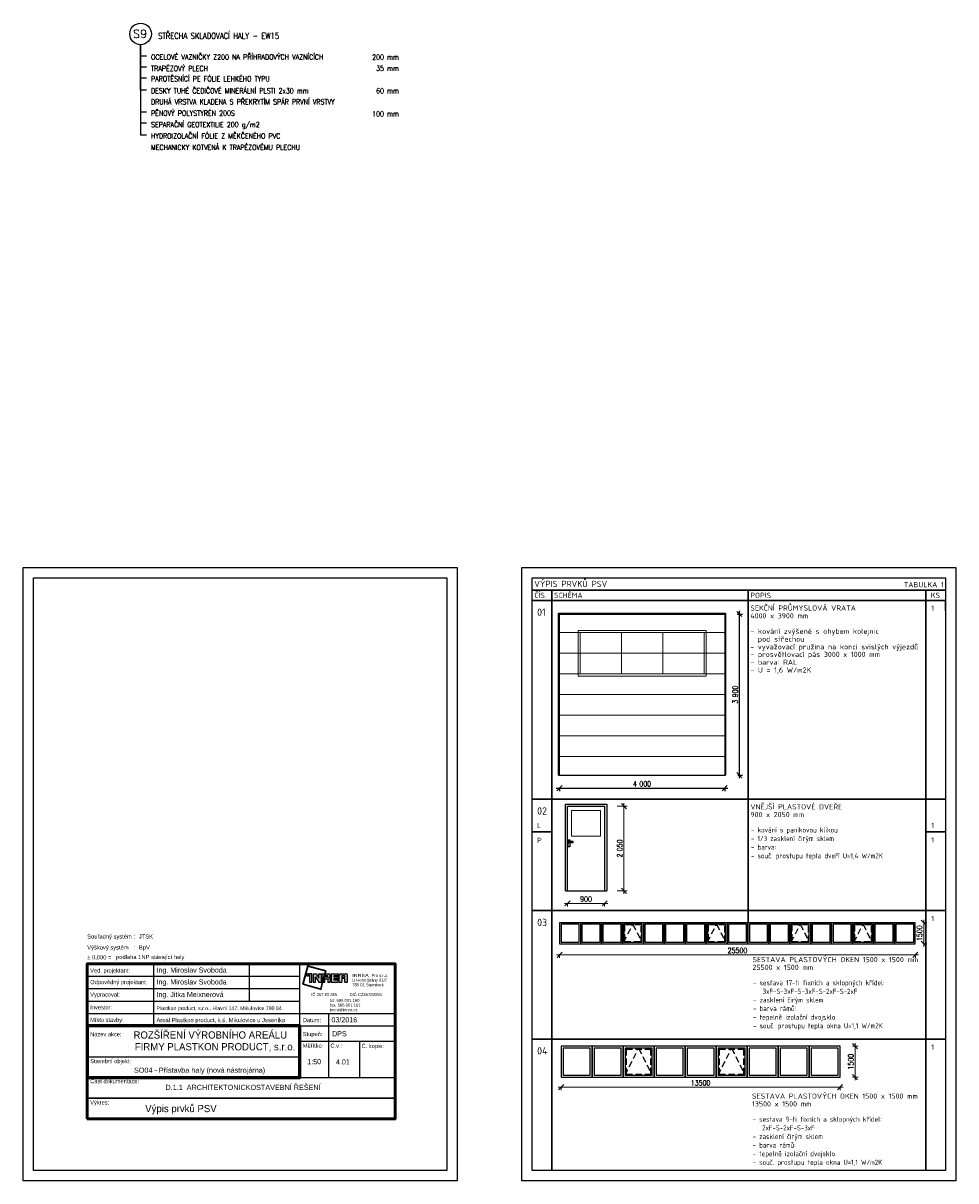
# Model space of a CAD drawing. Header units: millimetres. Extents: x -33711 to 544341, y -222428 to 596511.
# Tile 2 of 256: x 193048 to 215616, y 23008 to 51032. Entities that reach past the tile are written whole.
import ezdxf
from ezdxf.enums import TextEntityAlignment as Align

# ---------------------------------------------------------------- set-up
doc = ezdxf.new("R2010")
doc.units = ezdxf.units.MM
doc.linetypes.add('DASHED', pattern=[4.5, 3, -1.5])
for name, color, linetype in [('CKBE0RA2Y', 3, 'Continuous'), ('IN_C_TENKA', 7, 'Continuous'), ('IN_RAZITKO', 7, 'Continuous'), ('IN_VYPLNE OTVORU', 151, 'Continuous')]:
    doc.layers.add(name, color=color, linetype=linetype)
for name, color, linetype, lineweight in [('CKTABULKY', 7, 'Continuous', 25), ('CKTEXTY_MALE', 3, 'Continuous', 18), ('IN_KOTY', 4, 'Continuous', 13), ('pohledy', 7, 'Continuous', 25)]:
    doc.layers.add(name, color=color, linetype=linetype, lineweight=lineweight)
doc.styles.add('ari-rom-uni', font='arial.ttf')
doc.styles.add('ARIAL', font='arial.ttf')
doc.styles.add('Koty', font='romand.shx', dxfattribs={"width": 0.8})
doc.styles.get("Standard").update_dxf_attribs({"font": 'romand.shx', "width": 0.8})
doc.styles.add('TABULKY', font='isocpeur.ttf')
doc.dimstyles.new('IN_50', dxfattribs={"dimtxt": 125, "dimasz": 125, "dimexe": 75, "dimexo": 300, "dimgap": 40, "dimtad": 1, "dimdec": 4, "dimrnd": 5, "dimdsep": 46, "dimlunit": 6, "dimtxsty": 'Koty', "dimblk": 'OBLIQUE', "dimcen": 40, "dimdle": 75, "dimclrd": 256, "dimclre": 256, "dimclrt": 256, "dimadec": 0, "dimazin": 0, "dimtfac": 1, "dimtdec": 4, "dimtmove": 1, "dimatfit": 3, "dimldrblk": 'ARCHTICK', "dimfxl": 350, "dimfxlon": 1, "dimtolj": 1, "dimtzin": 0, "dimlwd": -1, "dimlwe": -1, "dimarcsym": 0})

# ---------------------------------------------------------------- blocks, each defined once
blk = doc.blocks.new('INREA RAZÍTKO')
at = {"layer": 'IN_RAZITKO'}
blk.add_hatch(color=256, dxfattribs=at).paths.add_polyline_path([(-3.869, 7.655), (-3.904, 7.527), (-3.878, 7.527), (-3.839, 7.673), (-4.74, 7.912), (-4.978, 7.018), (-4.08, 6.768), (-3.993, 7.115), (-4.019, 7.115), (-4.098, 6.799), (-4.947, 7.035), (-4.722, 7.882)])
h = blk.add_hatch(color=256, dxfattribs=at)
h.paths.add_polyline_path([(-4.687, 7.527), (-4.792, 7.527), (-4.792, 7.423), (-4.687, 7.423)])
h.paths.add_polyline_path([(-4.527, 7.526), (-4.642, 7.526), (-4.642, 7.115), (-4.527, 7.115)])
h.paths.add_polyline_path([(-4.317, 7.527), (-4.468, 7.527), (-4.468, 7.115), (-4.349, 7.115), (-4.349, 7.381), (-4.189, 7.115), (-4.07, 7.115), (-4.07, 7.527), (-4.189, 7.527), (-4.189, 7.315)])
h.paths.add_polyline_path([(-3.913, 7.527), (-4.023, 7.527), (-4.023, 7.115)])
h.paths.add_polyline_path([(-3.708, 7.527), (-3.877, 7.527), (-3.987, 7.115), (-3.894, 7.115), (-3.894, 7.277), (-3.757, 7.277), (-3.757, 7.115), (-3.638, 7.115), (-3.638, 7.257, 0.414214), (-3.708, 7.327, 0.414214), (-3.638, 7.397), (-3.638, 7.457, 0.414214)])
h.paths.add_polyline_path([(-3.757, 7.419), (-3.757, 7.362), (-3.894, 7.362), (-3.894, 7.419)], flags=16)
h.paths.add_polyline_path([(-3.253, 7.527), (-3.588, 7.527), (-3.588, 7.115), (-3.253, 7.115), (-3.253, 7.225), (-3.465, 7.225), (-3.465, 7.287), (-3.253, 7.287), (-3.253, 7.366), (-3.465, 7.366), (-3.465, 7.421), (-3.253, 7.421)])
h.paths.add_polyline_path([(-2.877, 7.527), (-3.131, 7.527, 0.414214), (-3.201, 7.457), (-3.201, 7.115), (-3.081, 7.115), (-3.081, 7.293), (-2.931, 7.293), (-2.931, 7.115), (-2.807, 7.115), (-2.807, 7.457, 0.414214)])
h.paths.add_polyline_path([(-2.931, 7.421), (-2.931, 7.362), (-3.081, 7.362), (-3.081, 7.421)], flags=16)
at = {"layer": 'IN_RAZITKO', "color": 7}
for p, q in [((-12.195, 8.005), (-12.195, 5.005)), ((-7.564, 8.005), (-7.564, 6.205)), ((-5.108, 2.651), (-5.108, 8.005)), ((-15.395, 7.405), (-5.108, 7.405)), ((-15.395, 6.805), (-5.108, 6.805)), ((-15.395, 6.205), (-5.108, 6.205)), ((-15.395, 5.605), (-5.108, 5.605)), ((-5.108, 5.605), (-0.505, 5.605)), ((-3.727, 5.605), (-3.727, 2.505)), ((-5.108, 5.005), (-0.505, 5.005)), ((-5.108, 4.255), (-0.505, 4.255)), ((-2.225, 4.258), (-2.225, 2.505)), ((-15.395, 3.505), (-5.108, 3.505))]:
    blk.add_line(p, q, dxfattribs=at)
at = {"layer": 'IN_RAZITKO'}
for p, q in [((-4.468, 7.527), (-4.317, 7.527)), ((-4.468, 7.527), (-4.468, 7.115)), ((-4.349, 7.115), (-4.349, 7.381)), ((-4.349, 7.381), (-4.189, 7.115)), ((-4.317, 7.527), (-4.189, 7.315)), ((-4.189, 7.315), (-4.189, 7.527)), ((-4.189, 7.527), (-4.07, 7.527)), ((-4.07, 7.115), (-4.07, 7.527)), ((-4.023, 7.115), (-4.023, 7.527)), ((-3.913, 7.527), (-4.023, 7.115)), ((-4.023, 7.527), (-3.913, 7.527)), ((-3.877, 7.527), (-3.987, 7.115)), ((-3.878, 7.527), (-3.904, 7.527)), ((-3.894, 7.362), (-3.894, 7.419)), ((-3.757, 7.419), (-3.894, 7.419)), ((-3.757, 7.362), (-3.894, 7.362)), ((-3.877, 7.527), (-3.708, 7.527)), ((-3.757, 7.362), (-3.757, 7.419)), ((-3.638, 7.397), (-3.638, 7.457)), ((-3.588, 7.527), (-3.588, 7.115)), ((-3.588, 7.527), (-3.253, 7.527)), ((-3.253, 7.421), (-3.465, 7.421)), ((-3.465, 7.421), (-3.465, 7.366)), ((-3.253, 7.366), (-3.465, 7.366)), ((-3.253, 7.287), (-3.465, 7.287)), ((-3.465, 7.287), (-3.465, 7.225)), ((-3.253, 7.527), (-3.253, 7.421)), ((-3.253, 7.421), (-3.253, 7.527)), ((-3.253, 7.366), (-3.253, 7.287)), ((-3.201, 7.115), (-3.201, 7.457)), ((-3.131, 7.527), (-2.877, 7.527)), ((-2.931, 7.421), (-3.081, 7.421)), ((-3.081, 7.421), (-3.081, 7.362)), ((-3.081, 7.362), (-2.931, 7.362)), ((-2.931, 7.293), (-3.081, 7.293)), ((-3.081, 7.293), (-3.081, 7.115)), ((-2.931, 7.362), (-2.931, 7.421)), ((-2.931, 7.115), (-2.931, 7.293)), ((-2.807, 7.115), (-2.807, 7.457)), ((-4.468, 7.115), (-4.349, 7.115)), ((-4.189, 7.115), (-4.07, 7.115)), ((-3.993, 7.115), (-4.019, 7.115)), ((-3.987, 7.115), (-3.894, 7.115)), ((-3.894, 7.115), (-3.894, 7.277)), ((-3.894, 7.277), (-3.757, 7.277)), ((-3.757, 7.277), (-3.757, 7.115)), ((-3.757, 7.115), (-3.638, 7.115)), ((-3.638, 7.257), (-3.638, 7.115)), ((-3.588, 7.115), (-3.253, 7.115)), ((-3.465, 7.225), (-3.253, 7.225)), ((-3.253, 7.225), (-3.253, 7.115)), ((-3.201, 7.115), (-3.081, 7.115)), ((-2.931, 7.115), (-2.807, 7.115)), ((-5.108, 2.505), (-0.505, 2.505))]:
    blk.add_line(p, q, dxfattribs=at)
at = {"layer": 'IN_RAZITKO', "lineweight": 50}
for points in [[(-15.4, 0.5), (-0.5, 0.5), (-0.5, 8.01), (-15.4, 8.01)], [(-15.395, 0.505), (-0.505, 0.505), (-0.505, 8.005), (-15.395, 8.005)]]:
    blk.add_lwpolyline(points, close=True, dxfattribs=at)
at = {"layer": 'IN_RAZITKO'}
for points in [[(-3.878, 7.527), (-3.839, 7.673), (-4.74, 7.912), (-4.978, 7.018), (-4.08, 6.768), (-3.993, 7.115)], [(-3.904, 7.527), (-3.869, 7.655), (-4.722, 7.882), (-4.947, 7.035), (-4.098, 6.799), (-4.019, 7.115)]]:
    blk.add_lwpolyline(points, dxfattribs=at)
for points in [[(-4.792, 7.423), (-4.687, 7.423), (-4.687, 7.527), (-4.792, 7.527)], [(-4.642, 7.115), (-4.527, 7.115), (-4.527, 7.526), (-4.642, 7.526)]]:
    blk.add_lwpolyline(points, close=True, dxfattribs=at)
at = {"layer": 'IN_RAZITKO', "lineweight": 60}
blk.add_lwpolyline([(-15.395, 2.505), (-5.108, 2.505), (-5.108, 5.005), (-15.395, 5.005)], close=True, dxfattribs=at)
at = {"layer": 'IN_RAZITKO', "const_width": 0.075}
blk.add_lwpolyline([(-15.395, 0.505), (-0.505, 0.505), (-0.505, 1.505), (-15.395, 1.505)], close=True, dxfattribs=at)
at = {"layer": 'IN_RAZITKO'}
for centre, start, end in [((-3.708, 7.457), 0, 90), ((-3.708, 7.397), 270, 360), ((-3.708, 7.257), 360, 90), ((-3.131, 7.457), 90, 180), ((-2.877, 7.457), 0, 90)]:
    blk.add_arc(centre, 0.07, start, end, dxfattribs=at)
at = {"layer": 'IN_RAZITKO', "style": 'ARIAL'}
for s, p in [('Souřadný systém :', (-15.4, 9.432)), ('Výškový systém   :', (-15.4, 8.901)), ('± 0,000 =', (-15.4, 8.423))]:
    blk.add_text(s, height=0.2, dxfattribs=at).set_placement(p, align=Align.TOP_LEFT)
at = {"layer": 'IN_RAZITKO', "color": 3, "style": 'ARIAL'}
for s, p in [('JTSK', (-12.9, 9.432)), ('BpV', (-12.9, 8.901))]:
    blk.add_text(s, height=0.2, dxfattribs=at).set_placement(p, align=Align.TOP_LEFT)
at = {"layer": 'IN_RAZITKO', "color": 7, "style": 'ari-rom-uni', "width": 0.9}
for s, p in [('Ved. projektant:', (-15.255, 7.584)), ('Odpovědný projektant:', (-15.255, 7.022)), ('Vypracoval:', (-15.255, 6.422)), ('Investor:', (-15.255, 5.801)), ('Místo stavby:', (-15.255, 5.193)), ('Datum:', (-4.968, 5.182)), ('Název akce:', (-15.255, 4.497)), ('Stupeň:', (-4.968, 4.509)), ('Měřítko:', (-4.968, 3.94)), ('Č.v.:', (-3.627, 3.94)), ('Č. kopie:', (-2.125, 3.927)), ('Stavební objekt:', (-15.255, 3.197)), ('Část dokumentace:', (-15.255, 2.225)), ('Výkres:', (-15.255, 1.196))]:
    blk.add_text(s, height=0.2, dxfattribs=at).set_placement(p)
at = {"layer": 'IN_RAZITKO', "style": 'ari-rom-uni'}
for s, p in [('U Horní brány 31/7', (-2.575, 7.103)), ('                 Pro s.r.o.', (-2.575, 7.329)), ('785 01 Šternberk', (-2.575, 6.877)), ('IČ 267 83 355           DIČ CZ26783355', (-4.556, 6.404)), ('tel: 585 001 160', (-3.657, 6.122)), ('fax: 585 001 161', (-3.657, 5.896)), ('inrea@inrea.cz', (-3.657, 5.67))]:
    blk.add_text(s, height=0.1425, dxfattribs=at).set_placement(p, align=Align.BOTTOM_LEFT)
at = {"layer": 'IN_RAZITKO', "style": 'ari-rom-uni', "width": 1.3}
blk.add_text('INREA', height=0.1425, dxfattribs=at).set_placement((-2.575, 7.331), align=Align.BOTTOM_LEFT)
at = {"layer": 'IN_RAZITKO', "color": 3, "style": 'ARIAL'}
blk.add_attdef('NULA', (-14.012, 8.227), '', height=0.2, dxfattribs=at)
at = {"layer": 'IN_RAZITKO', "style": 'ari-rom-uni', "width": 0.9, "flags": 12}
for tag, p, height in [('VEDOUCÍ-PROJEKTANT', (-12.053, 7.553), 0.25), ('ODPOVĚDNÝ-PROJEKTANT', (-12.053, 6.964), 0.25), ('VYPRACOVAL', (-12.053, 6.363), 0.25), ('INVESTOR', (-12.053, 5.774), 0.2), ('MÍSTO', (-12.053, 5.149), 0.25), ('DATUM', (-3.585, 5.185), 0.25), ('STUPEŇ', (-3.556, 4.468), 0.25)]:
    blk.add_attdef(tag, p, '', height=height, dxfattribs=at)
at = {"layer": 'IN_RAZITKO', "style": 'ari-rom-uni', "flags": 12}
for tag, height, width, p in [('NÁZEV-1', 0.35, 0.95, (-10.252, 4.438)), ('NÁZEV-2', 0.35, 0.95, (-10.252, 3.876)), ('MĚŘ', 0.25, 0.9, (-4.422, 3.031)), ('ČV', 0.25, 0.9, (-3.034, 3.031)), ('VÝKRES', 0.35, 0.95, (-10.299, 0.801))]:
    blk.add_attdef(tag, text='', height=height, dxfattribs=dict(at, width=width)).set_placement(p, align=Align.CENTER)
at = {"layer": 'IN_RAZITKO', "style": 'ari-rom-uni'}
for tag, p in [('OBJEKT', (-11.248, 2.85)), ('DOKUMENTACE', (-11.26, 1.842))]:
    blk.add_attdef(tag, p, '', height=0.25, dxfattribs=at)
blk = doc.blocks.new('_Oblique')
at = {"color": 0, "linetype": 'ByBlock', "lineweight": -2}
blk.add_line((-0.5, -0.5), (0.5, 0.5), dxfattribs=at)
blk = doc.blocks.new('*D534')
at = {"layer": 'DEFPOINTS', "color": 0, "transparency": 16777216}
for p in [(206024, 32828), (210024, 32828), (210024, 32515)]:
    blk.add_point(p, dxfattribs=at)
at = {"layer": 'IN_C_TENKA', "transparency": 16777216}
for p, q in [((205949, 32515), (210099, 32515)), ((206024, 32528), (206024, 32440)), ((210024, 32528), (210024, 32440))]:
    blk.add_line(p, q, dxfattribs=at)
at = {"layer": 'IN_C_TENKA', "transparency": 16777216, "xscale": 125, "yscale": 125, "zscale": 125, "rotation": 180}
blk.add_blockref('_Oblique', (206024, 32515), dxfattribs=at)
at = {"layer": 'IN_C_TENKA', "transparency": 16777216, "xscale": 125, "yscale": 125, "zscale": 125}
blk.add_blockref('_Oblique', (210024, 32515), dxfattribs=at)
at = {"layer": 'IN_C_TENKA', "transparency": 16777216, "insert": (208024, 32618), "char_height": 125, "attachment_point": 5, "style": 'Koty'}
blk.add_mtext('\\A1;4\xa0000', dxfattribs=at)
blk = doc.blocks.new('_ArchTick')
at = {"color": 0, "linetype": 'ByBlock', "lineweight": 13, "const_width": 0.15}
blk.add_lwpolyline([(-0.5, -0.5), (0.5, 0.5)], dxfattribs=at)
blk = doc.blocks.new('*D535')
at = {"layer": 'DEFPOINTS', "color": 0, "transparency": 16777216}
for p in [(210024, 36728), (210378, 36728), (210044, 32828)]:
    blk.add_point(p, dxfattribs=at)
at = {"layer": 'IN_C_TENKA', "transparency": 16777216}
for p, q in [((210324, 36728), (210453, 36728)), ((210378, 32753), (210378, 36803)), ((210344, 32828), (210453, 32828))]:
    blk.add_line(p, q, dxfattribs=at)
at = {"layer": 'IN_C_TENKA', "transparency": 16777216, "xscale": 125, "yscale": 125, "zscale": 125}
for p, rotation in [((210378, 36728), 90), ((210378, 32828), 270)]:
    blk.add_blockref('_Oblique', p, dxfattribs=dict(at, rotation=rotation))
at = {"layer": 'IN_C_TENKA', "transparency": 16777216, "insert": (210276, 34778), "char_height": 125, "attachment_point": 5, "rotation": 90, "style": 'Koty'}
blk.add_mtext('\\A1;3\xa0900', dxfattribs=at)
blk = doc.blocks.new('*D536')
at = {"layer": 'DEFPOINTS', "color": 0, "transparency": 16777216}
for p in [(206218, 30027), (207118, 30027), (207118, 29725)]:
    blk.add_point(p, dxfattribs=at)
at = {"layer": 'IN_KOTY', "transparency": 16777216}
for p, q in [((206143, 29725), (207193, 29725)), ((206218, 29727), (206218, 29650)), ((207118, 29727), (207118, 29650))]:
    blk.add_line(p, q, dxfattribs=at)
at = {"layer": 'IN_KOTY', "transparency": 16777216, "xscale": 125, "yscale": 125, "zscale": 125, "rotation": 180}
blk.add_blockref('_Oblique', (206218, 29725), dxfattribs=at)
at = {"layer": 'IN_KOTY', "transparency": 16777216, "xscale": 125, "yscale": 125, "zscale": 125}
blk.add_blockref('_Oblique', (207118, 29725), dxfattribs=at)
at = {"layer": 'IN_KOTY', "transparency": 16777216, "insert": (206668, 29828), "char_height": 125, "attachment_point": 5, "style": 'Koty'}
blk.add_mtext('\\A1;900', dxfattribs=at)
blk = doc.blocks.new('*D537')
at = {"layer": 'DEFPOINTS', "color": 0, "transparency": 16777216}
for p in [(207118, 32077), (207585, 32077), (207118, 30027)]:
    blk.add_point(p, dxfattribs=at)
at = {"layer": 'IN_KOTY', "transparency": 16777216}
for p, q in [((207418, 32077), (207660, 32077)), ((207585, 29952), (207585, 32152)), ((207418, 30027), (207660, 30027))]:
    blk.add_line(p, q, dxfattribs=at)
at = {"layer": 'IN_KOTY', "transparency": 16777216, "xscale": 125, "yscale": 125, "zscale": 125}
for p, rotation in [((207585, 32077), 90), ((207585, 30027), 270)]:
    blk.add_blockref('_Oblique', p, dxfattribs=dict(at, rotation=rotation))
at = {"layer": 'IN_KOTY', "transparency": 16777216, "insert": (207483, 31052), "char_height": 125, "attachment_point": 5, "rotation": 90, "style": 'Koty'}
blk.add_mtext('\\A1;2\xa0050', dxfattribs=at)
blk = doc.blocks.new('*D538')
at = {"layer": 'DEFPOINTS', "color": 0, "transparency": 16777216}
for p in [(214636, 29255), (214841, 29255), (214636, 28748)]:
    blk.add_point(p, dxfattribs=at)
at = {"layer": 'IN_KOTY', "transparency": 16777216}
for p, q in [((214841, 28673), (214841, 29330)), ((214841, 29255), (214916, 29255)), ((214841, 28748), (214916, 28748))]:
    blk.add_line(p, q, dxfattribs=at)
at = {"layer": 'IN_KOTY', "transparency": 16777216, "xscale": 125, "yscale": 125, "zscale": 125}
for p, rotation in [((214841, 29255), 90), ((214841, 28748), 270)]:
    blk.add_blockref('_Oblique', p, dxfattribs=dict(at, rotation=rotation))
at = {"layer": 'IN_KOTY', "transparency": 16777216, "insert": (214738, 29002), "char_height": 125, "attachment_point": 5, "rotation": 90, "style": 'Koty'}
blk.add_mtext('\\A1;1500', dxfattribs=at)
blk = doc.blocks.new('*D539')
at = {"layer": 'DEFPOINTS', "color": 0, "transparency": 16777216}
for p in [(206030, 28748), (214636, 28748), (206030, 28480)]:
    blk.add_point(p, dxfattribs=at)
at = {"layer": 'IN_KOTY', "transparency": 16777216}
for p, q in [((214711, 28480), (205955, 28480)), ((206030, 28480), (206030, 28405)), ((214636, 28480), (214636, 28405))]:
    blk.add_line(p, q, dxfattribs=at)
at = {"layer": 'IN_KOTY', "transparency": 16777216, "xscale": 125, "yscale": 125, "zscale": 125, "rotation": 180}
blk.add_blockref('_Oblique', (206030, 28480), dxfattribs=at)
at = {"layer": 'IN_KOTY', "transparency": 16777216, "xscale": 125, "yscale": 125, "zscale": 125}
blk.add_blockref('_Oblique', (214636, 28480), dxfattribs=at)
at = {"layer": 'IN_KOTY', "transparency": 16777216, "insert": (210333, 28582), "char_height": 125, "attachment_point": 5, "style": 'Koty'}
blk.add_mtext('\\A1;25500', dxfattribs=at)
blk = doc.blocks.new('*D540')
at = {"layer": 'DEFPOINTS', "color": 0, "transparency": 16777216}
for p in [(206065, 25516), (212815, 25516), (212815, 25276)]:
    blk.add_point(p, dxfattribs=at)
at = {"layer": 'IN_KOTY', "transparency": 16777216}
for p, q in [((205990, 25276), (212890, 25276)), ((206065, 25276), (206065, 25201)), ((212815, 25276), (212815, 25201))]:
    blk.add_line(p, q, dxfattribs=at)
at = {"layer": 'IN_KOTY', "transparency": 16777216, "xscale": 125, "yscale": 125, "zscale": 125, "rotation": 180}
blk.add_blockref('_Oblique', (206065, 25276), dxfattribs=at)
at = {"layer": 'IN_KOTY', "transparency": 16777216, "xscale": 125, "yscale": 125, "zscale": 125}
blk.add_blockref('_Oblique', (212815, 25276), dxfattribs=at)
at = {"layer": 'IN_KOTY', "transparency": 16777216, "insert": (209440, 25378), "char_height": 125, "attachment_point": 5, "style": 'Koty'}
blk.add_mtext('\\A1;13500', dxfattribs=at)
blk = doc.blocks.new('*D541')
at = {"layer": 'DEFPOINTS', "color": 0, "transparency": 16777216}
for p in [(212815, 26266), (212815, 25516), (213177, 25516)]:
    blk.add_point(p, dxfattribs=at)
at = {"layer": 'IN_KOTY', "transparency": 16777216}
for p, q in [((213115, 26266), (213252, 26266)), ((213177, 26341), (213177, 25441)), ((213115, 25516), (213252, 25516))]:
    blk.add_line(p, q, dxfattribs=at)
at = {"layer": 'IN_KOTY', "transparency": 16777216, "xscale": 125, "yscale": 125, "zscale": 125}
for p, rotation in [((213177, 26266), 90), ((213177, 25516), 270)]:
    blk.add_blockref('_Oblique', p, dxfattribs=dict(at, rotation=rotation))
at = {"layer": 'IN_KOTY', "transparency": 16777216, "insert": (213075, 25891), "char_height": 125, "attachment_point": 5, "rotation": 90, "style": 'Koty'}
blk.add_mtext('\\A1;1500', dxfattribs=at)

msp = doc.modelspace()

# ---------------------------------------------------------------- linework, layer by layer
at = {"layer": 'CKBE0RA2Y', "linetype": 'Continuous'}
for p, q in [((195890.19251, 49413.62312), (195890.19251, 50509.01827)), ((195890.19251, 50509.01827), (195890.19251, 48321.73369))]:
    msp.add_line(p, q, dxfattribs=at)
at = {"layer": 'CKBE0RA2Y'}
for p, q in [((196030.99014, 50229.9109), (195890.19251, 50229.9109)), ((196030.99014, 49966.57928), (195890.19251, 49966.57928)), ((196030.99014, 49703.24765), (195890.19251, 49703.24765)), ((196030.99014, 49413.62312), (195890.19251, 49413.62312)), ((196030.99014, 48876.44271), (195890.19251, 48876.44271)), ((196030.99014, 48613.11108), (195890.19251, 48613.11108)), ((196030.99014, 48321.73369), (195890.19251, 48321.73369))]:
    msp.add_line(p, q, dxfattribs=at)
msp.add_circle((195890.19251, 50770.57487), 261.5566, dxfattribs=at)
at = {"layer": 'CKTABULKY', "color": 0, "lineweight": 0}
for p, q in [((205116.02454, 37857.64717), (205116.02454, 37357.64717)), ((205116.02454, 37857.64717), (205616.02454, 37857.64717)), ((215616.02454, 37857.64717), (215116.02454, 37857.64717)), ((215616.02454, 37857.64717), (215616.02454, 37357.64717))]:
    msp.add_line(p, q, dxfattribs=at)
at = {"layer": 'CKTABULKY', "lineweight": 30}
for p, q in [((205366.02454, 37307.64717), (205708.62719, 37307.64717)), ((205708.62719, 37307.64717), (211866.02454, 37307.64717)), ((205843.83986, 37307.64717), (205843.83986, 23257.64717)), ((210594.37009, 37307.64717), (210594.37009, 29276.0919)), ((211866.02454, 37307.64717), (215366.02454, 37307.64717)), ((214891.02454, 37307.64717), (214891.02454, 23257.64717)), ((205366.02454, 37057.64717), (215366.02454, 37057.64717)), ((214891.02454, 37057.64717), (215366.02454, 37057.64717)), ((215366.02454, 37057.64717), (215366.02454, 36807.64717)), ((205366.02454, 32245.51968), (215366.02454, 32245.51968)), ((205366.02454, 31457.77429), (205843.83986, 31457.77429)), ((214891.02454, 31457.77429), (215366.02454, 31457.77429)), ((205366.02454, 29548.14622), (215366.02454, 29548.14622)), ((205366.02454, 26437.38229), (215366.02454, 26437.38229))]:
    msp.add_line(p, q, dxfattribs=at)
at = {"layer": 'DEFPOINTS'}
for points in [[(193048.41693, 37857.64717), (203548.41693, 37857.64717), (203548.41693, 23007.64717), (193048.41693, 23007.64717)], [(205116.02454, 37857.64717), (215616.02454, 37857.64717), (215616.02454, 23007.64717), (205116.02454, 23007.64717)]]:
    msp.add_lwpolyline(points, close=True, dxfattribs=at)
at = {"layer": 'IN_C_TENKA'}
for p, q in [((206004.11522, 32828.00576), (210044.11522, 32828.00576)), ((206167.5327, 30026.65859), (207167.53183, 30026.65859))]:
    msp.add_line(p, q, dxfattribs=at)
for points in [[(206004.11522, 32828.00576), (206004.11522, 36748.00576), (210044.11522, 36748.00576), (210044.11522, 32828.00576)], [(206024.11522, 32828.00576), (206024.11522, 36728.00576), (210024.11522, 36728.00576), (210024.11522, 32828.00576)], [(206167.5327, 30026.65859), (206167.5327, 32126.65859), (207167.53183, 32126.65859), (207167.53183, 30026.65859)], [(206217.5327, 30026.65859), (206217.5327, 32076.65859), (207117.53183, 32076.65859), (207117.53183, 30026.65859)], [(206273.36206, 31194.15859), (206273.36206, 31091.65859), (206233.36206, 31091.65859), (206233.36206, 31261.65859), (206273.36206, 31261.65859), (206273.36206, 31219.15859)]]:
    msp.add_lwpolyline(points, dxfattribs=at)
msp.add_lwpolyline([(206248.36206, 31219.15859), (206248.36206, 31194.15859), (206358.36206, 31194.15859), (206358.36206, 31219.15859)], close=True, dxfattribs=at)
at = {"layer": 'IN_VYPLNE OTVORU', "color": 8, "lineweight": 5}
for p, q in [((210024.11522, 36278.00576), (206024.11522, 36278.00576)), ((207524.11522, 36278.00576), (207524.11522, 35278.00576)), ((208524.11522, 36278.00576), (208524.11522, 35278.00576)), ((209524.11522, 36278.00576), (209524.11522, 35278.00576)), ((210024.11522, 35778.00576), (206024.11522, 35778.00576)), ((210024.11522, 35278.00576), (206024.11522, 35278.00576)), ((210024.11522, 34778.00576), (206024.11522, 34778.00576)), ((210024.11522, 34278.00576), (206024.11522, 34278.00576)), ((210024.11522, 33778.00576), (206024.11522, 33778.00576)), ((210024.11522, 33278.00576), (206024.11522, 33278.00576))]:
    msp.add_line(p, q, dxfattribs=at)
for points in [[(206474.11522, 36328.00576), (206474.11522, 35228.00576), (209574.11522, 35228.00576), (209574.11522, 36328.00576)], [(206524.11522, 36278.00576), (206524.11522, 35278.00576), (209524.11522, 35278.00576), (209524.11522, 36278.00576)], [(206317.5327, 31976.65859), (206317.5327, 31351.65859), (207017.53183, 31351.65859), (207017.53183, 31976.65859)]]:
    msp.add_lwpolyline(points, close=True, dxfattribs=at)
at = {"layer": 'IN_VYPLNE OTVORU'}
for points in [[(206535.91207, 29254.64825), (206029.66207, 29254.64825), (206029.66207, 28748.39825), (206535.91207, 28748.39825)], [(206561.22494, 28748.39825), (207042.16207, 28748.39825), (207042.16207, 29254.64825), (206561.22494, 29254.64825)], [(212585.59994, 29254.64825), (212104.66207, 29254.64825), (212104.66207, 28748.39825), (212585.59994, 28748.39825)], [(212636.22494, 28748.39825), (213117.16207, 28748.39825), (213117.16207, 29254.64825), (212636.22494, 29254.64825)], [(209027.44848, 26265.5777), (208314.94872, 26265.5777), (208314.94872, 25515.5777), (209027.44848, 25515.5777)], [(209102.44848, 25515.5777), (209814.94872, 25515.5777), (209814.94872, 26265.5777), (209102.44848, 26265.5777)]]:
    msp.add_lwpolyline(points, dxfattribs=at)
at = {"layer": 'IN_VYPLNE OTVORU', "color": 8}
for points in [[(206502.16207, 29220.89825), (206063.41207, 29220.89825), (206063.41207, 28782.14825), (206502.16207, 28782.14825)], [(207008.41207, 29220.89825), (206569.66207, 29220.89825), (206569.66207, 28782.14825), (207008.41207, 28782.14825)], [(207514.66207, 29220.89825), (207075.91207, 29220.89825), (207075.91207, 28782.14825), (207514.66207, 28782.14825)], [(208020.91207, 29220.89825), (207582.16207, 29220.89825), (207582.16207, 28782.14825), (208020.91207, 28782.14825)], [(208527.16207, 29220.89825), (208088.41207, 29220.89825), (208088.41207, 28782.14825), (208527.16207, 28782.14825)], [(209033.41207, 29220.89825), (208594.66207, 29220.89825), (208594.66207, 28782.14825), (209033.41207, 28782.14825)], [(209539.66207, 29220.89825), (209100.91207, 29220.89825), (209100.91207, 28782.14825), (209539.66207, 28782.14825)], [(210045.91207, 29220.89825), (209607.16207, 29220.89825), (209607.16207, 28782.14825), (210045.91207, 28782.14825)], [(210552.16207, 29220.89825), (210113.41207, 29220.89825), (210113.41207, 28782.14825), (210552.16207, 28782.14825)], [(211058.41207, 29220.89825), (210619.66207, 29220.89825), (210619.66207, 28782.14825), (211058.41207, 28782.14825)], [(211564.66207, 29220.89825), (211125.91207, 29220.89825), (211125.91207, 28782.14825), (211564.66207, 28782.14825)], [(212070.91207, 29220.89825), (211632.16207, 29220.89825), (211632.16207, 28782.14825), (212070.91207, 28782.14825)], [(212577.16207, 29220.89825), (212138.41207, 29220.89825), (212138.41207, 28782.14825), (212577.16207, 28782.14825)], [(213083.41207, 29220.89825), (212644.66207, 29220.89825), (212644.66207, 28782.14825), (213083.41207, 28782.14825)], [(213589.66207, 29220.89825), (213150.91207, 29220.89825), (213150.91207, 28782.14825), (213589.66207, 28782.14825)], [(214095.91207, 29220.89825), (213657.16207, 29220.89825), (213657.16207, 28782.14825), (214095.91207, 28782.14825)], [(214602.16207, 29220.89825), (214163.41207, 29220.89825), (214163.41207, 28782.14825), (214602.16207, 28782.14825)], [(206764.94872, 26215.5777), (206114.94872, 26215.5777), (206114.94872, 25565.5777), (206764.94872, 25565.5777)], [(207514.94872, 26215.5777), (206864.94872, 26215.5777), (206864.94872, 25565.5777), (207514.94872, 25565.5777)], [(208264.94872, 26215.5777), (207614.94872, 26215.5777), (207614.94872, 25565.5777), (208264.94872, 25565.5777)], [(209014.94872, 26215.5777), (208364.94872, 26215.5777), (208364.94872, 25565.5777), (209014.94872, 25565.5777)], [(209764.94872, 26215.5777), (209114.94872, 26215.5777), (209114.94872, 25565.5777), (209764.94872, 25565.5777)], [(210514.94872, 26215.5777), (209864.94872, 26215.5777), (209864.94872, 25565.5777), (210514.94872, 25565.5777)], [(211264.94872, 26215.5777), (210614.94872, 26215.5777), (210614.94872, 25565.5777), (211264.94872, 25565.5777)], [(212014.94872, 26215.5777), (211364.94872, 26215.5777), (211364.94872, 25565.5777), (212014.94872, 25565.5777)], [(212764.94872, 26215.5777), (212114.94872, 26215.5777), (212114.94872, 25565.5777), (212764.94872, 25565.5777)]]:
    msp.add_lwpolyline(points, close=True, dxfattribs=at)
at = {"layer": 'IN_VYPLNE OTVORU'}
for points in [[(207042.16207, 29254.64825), (206535.91207, 29254.64825), (206535.91207, 28748.39825), (207042.16207, 28748.39825)], [(207548.41207, 29254.64825), (207042.16207, 29254.64825), (207042.16207, 28748.39825), (207548.41207, 28748.39825)], [(208054.66207, 29254.64825), (207548.41207, 29254.64825), (207548.41207, 28748.39825), (208054.66207, 28748.39825)], [(208560.91207, 29254.64825), (208054.66207, 29254.64825), (208054.66207, 28748.39825), (208560.91207, 28748.39825)], [(209067.16207, 29254.64825), (208560.91207, 29254.64825), (208560.91207, 28748.39825), (209067.16207, 28748.39825)], [(209573.41207, 29254.64825), (209067.16207, 29254.64825), (209067.16207, 28748.39825), (209573.41207, 28748.39825)], [(210079.66207, 29254.64825), (209573.41207, 29254.64825), (209573.41207, 28748.39825), (210079.66207, 28748.39825)], [(210585.91207, 29254.64825), (210079.66207, 29254.64825), (210079.66207, 28748.39825), (210585.91207, 28748.39825)], [(211092.16207, 29254.64825), (210585.91207, 29254.64825), (210585.91207, 28748.39825), (211092.16207, 28748.39825)], [(211598.41207, 29254.64825), (211092.16207, 29254.64825), (211092.16207, 28748.39825), (211598.41207, 28748.39825)], [(212104.66207, 29254.64825), (211598.41207, 29254.64825), (211598.41207, 28748.39825), (212104.66207, 28748.39825)], [(212610.91207, 29254.64825), (212104.66207, 29254.64825), (212104.66207, 28748.39825), (212610.91207, 28748.39825)], [(213117.16207, 29254.64825), (212610.91207, 29254.64825), (212610.91207, 28748.39825), (213117.16207, 28748.39825)], [(213623.41207, 29254.64825), (213117.16207, 29254.64825), (213117.16207, 28748.39825), (213623.41207, 28748.39825)], [(214129.66207, 29254.64825), (213623.41207, 29254.64825), (213623.41207, 28748.39825), (214129.66207, 28748.39825)], [(214635.91207, 29254.64825), (214129.66207, 29254.64825), (214129.66207, 28748.39825), (214635.91207, 28748.39825)], [(206814.94872, 26265.5777), (206064.94872, 26265.5777), (206064.94872, 25515.5777), (206814.94872, 25515.5777)], [(207564.94872, 26265.5777), (206814.94872, 26265.5777), (206814.94872, 25515.5777), (207564.94872, 25515.5777)], [(208314.94872, 26265.5777), (207564.94872, 26265.5777), (207564.94872, 25515.5777), (208314.94872, 25515.5777)], [(209064.94872, 26265.5777), (208314.94872, 26265.5777), (208314.94872, 25515.5777), (209064.94872, 25515.5777)], [(209814.94872, 26265.5777), (209064.94872, 26265.5777), (209064.94872, 25515.5777), (209814.94872, 25515.5777)], [(210564.94872, 26265.5777), (209814.94872, 26265.5777), (209814.94872, 25515.5777), (210564.94872, 25515.5777)], [(211314.94872, 26265.5777), (210564.94872, 26265.5777), (210564.94872, 25515.5777), (211314.94872, 25515.5777)], [(212064.94872, 26265.5777), (211314.94872, 26265.5777), (211314.94872, 25515.5777), (212064.94872, 25515.5777)], [(212814.94872, 26265.5777), (212064.94872, 26265.5777), (212064.94872, 25515.5777), (212814.94872, 25515.5777)]]:
    msp.add_lwpolyline(points, close=True, dxfattribs=at)
at = {"layer": 'IN_VYPLNE OTVORU', "color": 8, "linetype": 'DASHED', "ltscale": 50}
for points in [[(207582.16207, 28782.14825), (207801.53707, 29220.89825), (208020.91207, 28782.14825)], [(209607.16207, 28782.14825), (209826.53707, 29220.89825), (210045.91207, 28782.14825)], [(211632.16207, 28782.14825), (211851.53707, 29220.89825), (212070.91207, 28782.14825)], [(213150.91207, 28782.14825), (213370.28707, 29220.89825), (213589.66207, 28782.14825)], [(207614.94872, 25565.5777), (207939.94872, 26215.5777), (208264.94872, 25565.5777)], [(209864.94872, 25565.5777), (210189.94872, 26215.5777), (210514.94872, 25565.5777)]]:
    msp.add_lwpolyline(points, dxfattribs=at)
for points in [[(208004.03707, 29204.02325), (207599.03707, 29204.02325), (207599.03707, 28799.02325), (208004.03707, 28799.02325)], [(210029.03707, 29204.02325), (209624.03707, 29204.02325), (209624.03707, 28799.02325), (210029.03707, 28799.02325)], [(212054.03707, 29204.02325), (211649.03707, 29204.02325), (211649.03707, 28799.02325), (212054.03707, 28799.02325)], [(213572.78707, 29204.02325), (213167.78707, 29204.02325), (213167.78707, 28799.02325), (213572.78707, 28799.02325)], [(208239.94872, 26190.5777), (207639.94872, 26190.5777), (207639.94872, 25590.5777), (208239.94872, 25590.5777)], [(210489.94872, 26190.5777), (209889.94872, 26190.5777), (209889.94872, 25590.5777), (210489.94872, 25590.5777)]]:
    msp.add_lwpolyline(points, close=True, dxfattribs=at)
at = {"layer": 'pohledy'}
for points in [[(193298.41693, 37607.64717), (203298.41693, 37607.64717), (203298.41693, 23257.64717), (193298.41693, 23257.64717)], [(205366.02454, 37607.64717), (215366.02454, 37607.64717), (215366.02454, 23257.64717), (205366.02454, 23257.64717)]]:
    msp.add_lwpolyline(points, close=True, dxfattribs=at)

# ---------------------------------------------------------------- block references
ref = msp.add_blockref('INREA RAZÍTKO', (202298.41693, 24257.64717), dxfattribs=dict(xscale=500.0000000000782, yscale=500.0000000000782, zscale=500.0000000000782))
ref.add_attrib('VEDOUCÍ-PROJEKTANT', 'Ing. Miroslav Svoboda', (196274.51693, 28046.96037), dxfattribs={"layer": 'IN_RAZITKO', "height": 125, "style": 'ari-rom-uni', "width": 0.9})
ref.add_attrib('ODPOVĚDNÝ-PROJEKTANT', 'Ing. Miroslav Svoboda', (196274.51693, 27761.08274), dxfattribs={"layer": 'IN_RAZITKO', "height": 125, "style": 'ari-rom-uni', "width": 0.9})
ref.add_attrib('VYPRACOVAL', 'Ing. Jitka Meixnerová', (196274.51693, 27457.55845), dxfattribs={"layer": 'IN_RAZITKO', "height": 125, "style": 'ari-rom-uni', "width": 0.9})
ref.add_attrib('INVESTOR', 'Plastkon product, s.r.o., Hlavní 147, Mikulovice 790 84', (196274.51693, 27141.81754), dxfattribs={"layer": 'IN_RAZITKO', "height": 90, "style": 'ari-rom-uni', "width": 0.8})
ref.add_attrib('MÍSTO', 'Areál Plastkon product, k.ú. Mikulovice u Jeseníka', (196274.51693, 26848.47157), dxfattribs={"layer": 'IN_RAZITKO', "height": 100, "style": 'ari-rom-uni'})
ref.add_attrib('NÁZEV-1', 'ROZŠÍŘENÍ VÝROBNÍHO AREÁLU ', dxfattribs={"layer": 'IN_RAZITKO', "height": 175, "style": 'ari-rom-uni', "width": 0.95}).set_placement((197608.33987, 26451.38119), align=Align.CENTER)
ref.add_attrib('NÁZEV-2', 'FIRMY PLASTKON PRODUCT, s.r.o.', dxfattribs={"layer": 'IN_RAZITKO', "height": 175, "style": 'ari-rom-uni', "width": 0.95}).set_placement((197691.74838, 26167.06164), align=Align.CENTER)
ref.add_attrib('VÝKRES', 'Výpis prvků PSV', dxfattribs={"layer": 'IN_RAZITKO', "height": 175, "style": 'ari-rom-uni', "width": 0.95}).set_placement((196865.99847, 24670.85426), align=Align.CENTER)
ref.add_attrib('DATUM', '03/2016', (200508.51168, 26844.93471), dxfattribs={"layer": 'IN_RAZITKO', "height": 125, "style": 'ari-rom-uni', "width": 0.9})
ref.add_attrib('DOKUMENTACE', '      D.1.1  ARCHITEKTONICKOSTAVEBNÍ ŘEŠENÍ', (196201.05517, 25208.08948), dxfattribs={"layer": 'IN_RAZITKO', "height": 125, "style": 'ari-rom-uni'})
ref.add_attrib('MĚŘ', '1:50', dxfattribs={"layer": 'IN_RAZITKO', "height": 125, "style": 'ari-rom-uni', "width": 0.9}).set_placement((200089.94398, 25830.70898), align=Align.CENTER)
ref.add_attrib('ČV', '4.01', dxfattribs={"layer": 'IN_RAZITKO', "height": 125, "style": 'ari-rom-uni', "width": 0.9}).set_placement((200784.03547, 25824.76993), align=Align.CENTER)
ref.add_attrib('STUPEŇ', 'DPS', (200523.04753, 26507.75861), dxfattribs={"layer": 'IN_RAZITKO', "height": 125, "style": 'ari-rom-uni', "width": 0.9})
ref.add_attrib('OBJEKT', 'SO04 - Přístavba haly (nová nástrojárna)', (195729.9757, 25623.71146), dxfattribs={"layer": 'IN_RAZITKO', "height": 125, "style": 'ari-rom-uni'})
ref.add_attrib('NULA', 'podlaha 1NP stávající haly', (195294.9472, 28375.98528), dxfattribs={"layer": 'IN_RAZITKO', "color": 3, "height": 100, "style": 'ARIAL'})

# ---------------------------------------------------------------- texts
at = {"layer": 'CKBE0RA2Y'}
msp.add_text('S9', height=200, dxfattribs=at).set_placement((195876.06486, 50773.04153), align=Align.MIDDLE_CENTER)
at = {"layer": 'CKBE0RA2Y', "width": 0.8}
msp.add_text('STŘECHA SKLADOVACÍ HALY - EW15', height=150, dxfattribs=at).set_placement((196314.64872, 50604.5572), align=Align.BOTTOM_LEFT)
at = {"layer": 'CKTABULKY', "color": 6, "style": 'TABULKY'}
msp.add_text('VÝPIS PRVKŮ PSV', height=150, dxfattribs=at).set_placement((205416.02454, 37382.64717))
at = {"layer": 'CKTABULKY', "style": 'TABULKY'}
for s, height, p in [('ČÍS.', 125, (205416.02454, 37120.14717)), ('SCHÉMA', 125, (205893.83986, 37120.14717)), ('TABULKA 1', 125, (214356.98273, 37377.23518)), ('POPIS', 125, (210644.37009, 37120.14717)), ('KS', 125, (215010.33774, 37120.14717)), ('01', 175, (205484.23185, 36686.04264)), ('4000 x 3900 mm ', 125, (210644.37009, 36623.8577)), ('SEKČNÍ PRŮMYSLOVÁ VRATA^M', 125, (210644.37009, 36811.3577)), ('- kování zvýšené s ohybem kolejnic', 125, (210644.37009, 36248.8577)), ('pod střechou', 125, (210823.99606, 36061.3577)), ('- vyvažovací pružina na konci svislých výjezdů', 125, (210644.37009, 35873.8577)), ('- prosvětlovací pás 3000 x 1000 mm ', 125, (210644.37009, 35689.97275)), ('- barva: RAL^M', 125, (210644.37009, 35499.42468)), ('- U = 1,6 W/m2K', 125, (210644.37009, 35311.92468)), ('02', 175, (205484.23185, 31873.91515)), ('VNĚJŠÍ PLASTOVÉ DVEŘE', 125, (210644.37009, 31999.23021)), ('L', 125, (205484.23185, 31547.16231)), ('900 x 2050 mm ', 125, (210644.37009, 31811.73021)), ('P', 125, (205484.23185, 31187.81023)), ('03', 175, (205484.23185, 29176.54168)), ('SESTAVA PLASTOVÝCH OKEN 1500 x 1500 mm', 125, (210694.4344, 28301.04956)), ('25500 x 1500 mm ', 125, (210694.4344, 28113.54956)), ('04', 175, (205484.23185, 26065.77775)), ('SESTAVA PLASTOVÝCH OKEN 1500 x 1500 mm', 125, (210683.62818, 24995.80858)), ('13500 x 1500 mm ', 125, (210683.62818, 24808.30858))]:
    msp.add_text(s, height=height, dxfattribs=at).set_placement(p)
for p in [(215055.71911, 36804.33204), (215055.71911, 31549.17478), (215055.71911, 31199.41467), (215055.71911, 29294.83108), (215055.71911, 26184.06715)]:
    msp.add_text('1', height=125, dxfattribs=at).set_placement(p, align=Align.CENTER)
at = {"layer": 'CKTEXTY_MALE', "width": 0.8}
for s, p in [('OCELOVÉ VAZNIČKY Z200 NA PŘÍHRADOVÝCH VAZNÍCÍCH', (196142.90842, 50111.76744)), ('TRAPÉZOVÝ PLECH ', (196142.90842, 49834.41293)), ('PAROTĚSNÍCÍ PE FÓLIE LEHKÉHO TYPU', (196142.90842, 49585.10418)), ('DESKY TUHÉ ČEDIČOVÉ MINERÁLNÍ PLSTI 2x30 mm', (196142.90842, 49295.47965)), ('DRUHÁ VRSTVA KLADENA S PŘEKRYTÍM SPÁR PRVNÍ VRSTVY', (196142.90842, 49026.88945)), ('PĚNOVÝ POLYSTYRÉN 200S', (196142.90842, 48751.2878)), ('SEPARAČNÍ GEOTEXTILIE 200 g/m2', (196142.90842, 48475.68615)), ('HYDROIZOLAČNÍ FÓLIE Z MĚKČENÉHO PVC', (196142.90842, 48200.08451)), ('MECHANICKY KOTVENÁ K TRAPÉZOVÉMU PLECHU', (196142.90842, 47924.48286))]:
    msp.add_text(s, height=125, dxfattribs=at).set_placement(p, align=Align.BOTTOM_LEFT)
for s, p in [('200 mm', (202140.18257, 50108.26172)), ('35 mm', (202140.18257, 49839.67151)), ('60 mm', (202140.18257, 49295.47965)), ('100 mm', (202140.18257, 48737.26492))]:
    msp.add_text(s, height=125, dxfattribs=at).set_placement(p, align=Align.BOTTOM_RIGHT)
at = {"layer": 'IN_C_TENKA', "char_height": 125, "attachment_point": 1, "style": 'Koty'}
for s, insert in [('{\\fISOCPEUR|b0|i0|c238|p34;- kování s panikovou klikou\\P- 1/3 zasklení čirým sklem\\P- barva:  \\P- souč. prostupu tepla dveří U=1,4 W/m2K}', (210659.29825, 31565.04485)), ('{\\fISOCPEUR|b0|i0|c238|p34;- sestava 17-ti fixních a sklopných křídel: \\P   3xF-S-3xF-S-3xF-S-2xF-S-2xF\\P- zasklení čirým sklem\\P- barva rámů: \\P- tepelně izolační dvojsklo \\P- souč. prostupu tepla okna U=1,1 W/m2K}', (210709.36257, 27866.8642)), ('{\\fISOCPEUR|b0|i0|c238|p34;- sestava 9-ti fixních a sklopných křídel: \\P   2xF-S-2xF-S-3xF\\P- zasklení čirým sklem\\P- barva rámů: \\P- tepelně izolační dvojsklo \\P- souč. prostupu tepla okna U=1,1 W/m2K}', (210698.55635, 24561.62322))]:
    msp.add_mtext_dynamic_manual_height_columns(s, width=3847.0789004, gutter_width=1100, heights=[0], dxfattribs=dict(at, insert=insert))

# ---------------------------------------------------------------- dimensions: what is measured, and where the dimension line sits
at = {"layer": 'IN_C_TENKA'}
dim = msp.add_linear_dim(base=(210378.15076, 36728.00576), p1=(210044.11522, 32828.00576), p2=(210024.11522, 36728.00576), angle=90, dimstyle='IN_50', dxfattribs=at)
dim.commit()
dim.dimension.update_dxf_attribs({"geometry": '*D535', "text_midpoint": (210275.65076, 34778.00576)})
dim = msp.add_linear_dim(base=(210024.11522, 32515.15874), p1=(206024.11522, 32828.00576), p2=(210024.11522, 32828.00576), dimstyle='IN_50', dxfattribs=at)
dim.commit()
dim.dimension.update_dxf_attribs({"geometry": '*D534', "text_midpoint": (208024.11522, 32617.65874)})
at = {"layer": 'IN_KOTY'}
dim = msp.add_linear_dim(base=(207585.23604, 32076.65859), p1=(207117.53183, 30026.65859), p2=(207117.53183, 32076.65859), angle=90, dimstyle='IN_50', dxfattribs=at)
dim.commit()
dim.dimension.update_dxf_attribs({"geometry": '*D537', "text_midpoint": (207482.73604, 31051.65859)})
dim = msp.add_linear_dim(base=(207117.53183, 29725.05254), p1=(206217.5327, 30026.65859), p2=(207117.53183, 30026.65859), dimstyle='IN_50', dxfattribs=at)
dim.commit()
dim.dimension.update_dxf_attribs({"geometry": '*D536', "text_midpoint": (206667.53226, 29827.55254)})
for base, p1, p2, picture, middle in [((214840.91552, 29254.64825), (214635.91207, 28748.39825), (214635.91207, 29254.64825), '*D538', (214738.41552, 29001.52325)), ((213177.41128, 25515.5777), (212814.94872, 26265.5777), (212814.94872, 25515.5777), '*D541', (213074.91128, 25890.5777))]:
    dim = msp.add_linear_dim(base=base, p1=p1, p2=p2, angle=90, text='1500', dimstyle='IN_50', dxfattribs=at)
    dim.commit()
    dim.dimension.update_dxf_attribs({"geometry": picture, "text_midpoint": middle})
for base, p1, p2, text, picture, middle in [((206029.66207, 28479.94315), (214635.91207, 28748.39825), (206029.66207, 28748.39825), '25500', '*D539', (210332.78707, 28582.44315)), ((212814.94872, 25275.92981), (206064.94872, 25515.5777), (212814.94872, 25515.5777), '13500', '*D540', (209439.94872, 25378.42981))]:
    dim = msp.add_linear_dim(base=base, p1=p1, p2=p2, text=text, dimstyle='IN_50', dxfattribs=at)
    dim.commit()
    dim.dimension.update_dxf_attribs({"geometry": picture, "text_midpoint": middle})

doc.saveas('drawing.dxf')
